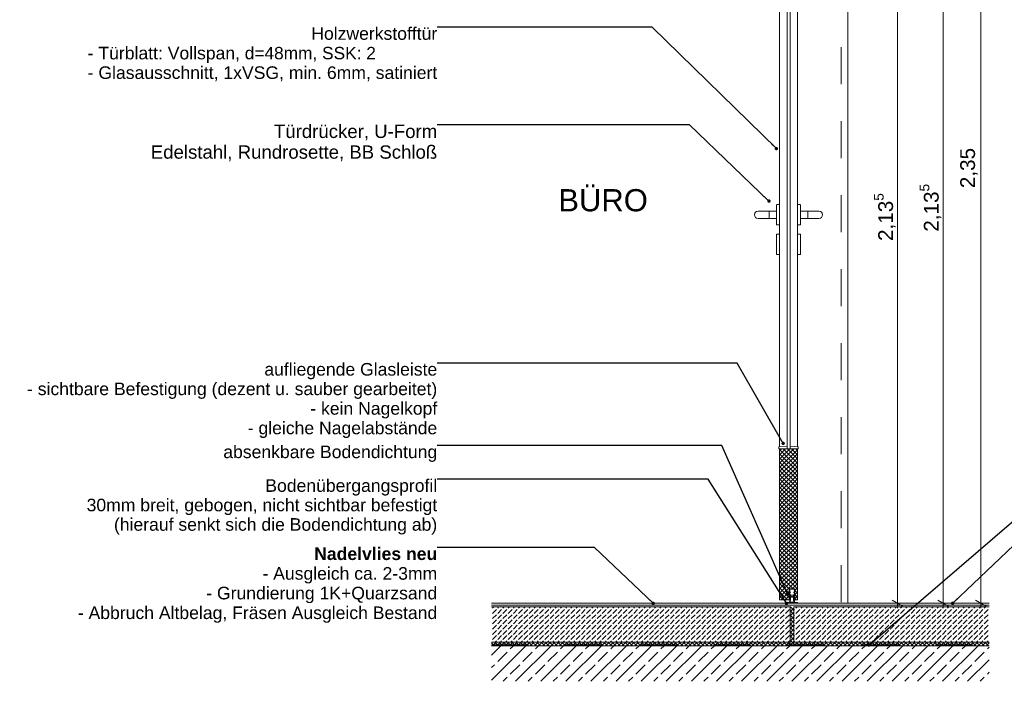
# Model space of a CAD drawing. Header units: metres. Extents: x -0.9 to 38.3, y -1.1 to 11.4.
# Tile 4 of 14: x 1.9 to 4.6, y -1.1 to 0.7. Entities that reach past the tile are written whole.
import ezdxf

# ---------------------------------------------------------------- set-up
doc = ezdxf.new("R2010")
doc.units = ezdxf.units.M
doc.header["$MEASUREMENT"] = 0
doc.linetypes.add('Strichlinie eng', pattern=[0.046, 0.03, -0.016])
for name, color, linetype in [('150 - Bemaßung_ Beschriftung.immer an', 7, 'Continuous'), ('152 - Bemaßung_ Beschriftung.Ausbau', 7, 'Continuous'), ('301 - Elemente.Linie', 7, 'Continuous'), ('603 - Struktur.Bodenplatte_ Decke Roh', 7, 'Continuous'), ('608 - Struktur.Träger', 7, 'Continuous'), ('650 - Abdeckung.Fußboden Aufbau', 7, 'Continuous'), ('Neubau_301 - Elemente.Linie', 7, 'Continuous')]:
    doc.layers.add(name, color=color, linetype=linetype)
doc.styles.add('ERSTELLTER_STIL_1', font='txt')
doc.styles.add('ERSTELLTER_STIL_2', font='txt')
doc.dimstyles.new('ERSTELLTER_STIL__5', dxfattribs={"dimtxt": 0.04, "dimasz": 0.02128, "dimexe": 0.18, "dimexo": 0.0625, "dimgap": 0, "dimtad": 1, "dimzin": 0, "dimdsep": 46, "dimtxsty": 'ERSTELLTER_STIL_1', "dimblk": 'ARROWHEAD_2', "dimblk1": 'ARROWHEAD_2', "dimblk2": 'ARROWHEAD_2', "dimcen": 0.09, "dimse1": 1, "dimse2": 1, "dimclrd": 7, "dimclre": 7, "dimclrt": 7, "dimazin": 0, "dimtfac": 1, "dimtdec": 4, "dimtmove": 0, "dimatfit": 3, "dimfxl": 1, "dimtolj": 1, "dimtzin": 0, "dimarcsym": 0})
doc.dimstyles.new('ERSTELLTER_STIL__7', dxfattribs={"dimtxt": 0.18, "dimasz": 0.01824, "dimexe": 0.18, "dimexo": 0.0625, "dimgap": 0, "dimtad": 0, "dimtih": 1, "dimtoh": 1, "dimdec": 4, "dimzin": 0, "dimdsep": 46, "dimcen": 0.09, "dimadec": 0, "dimazin": 0, "dimtfac": 1, "dimtdec": 4, "dimtmove": 0, "dimatfit": 3, "dimldrblk": 'ARROWHEAD_11', "dimfxl": 1, "dimtolj": 1, "dimtzin": 0, "dimarcsym": 0})
pattern_1 = [(45, (-1.820106, -4.265925), (-0.005656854, 0.005656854), []), (135, (-1.820106, -4.265925), (0.005656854, 0.005656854), [])]
pattern_2 = [(45, (-1.820106, -4.265925), (-0.014142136, 0.014142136), [0.015, -0.005]), (45, (-1.820106, -4.251783), (-0.014142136, 0.014142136), [0.015, -0.005])]

# ---------------------------------------------------------------- blocks, each defined once
blk = doc.blocks.new('*D16', base_point=(-1.8201, -4.2659))
at = {"layer": '152 - Bemaßung_ Beschriftung.Ausbau', "color": 7, "linetype": 'Continuous', "lineweight": 5}
for p, q in [((4.2878, 1.2341), (4.2458, 1.2341)), ((4.2528, 1.2422), (4.2808, 1.226)), ((4.2668, -0.9009), (4.2668, 1.2341)), ((4.2878, -0.9009), (4.2458, -0.9009)), ((4.2528, -0.8928), (4.2808, -0.909)), ((4.2668, -0.9146), (4.2668, -0.9009))]:
    blk.add_line(p, q, dxfattribs=at)
at = {"layer": '152 - Bemaßung_ Beschriftung.Ausbau', "color": 7, "lineweight": 5, "char_height": 0.04, "attachment_point": 7, "rotation": 90, "style": 'ERSTELLTER_STIL_1'}
for s, insert in [('\\A1;{\\pql;\\fArial|b0|i0|c0|p38;1\\fArial|b0|i0|c0|p38;\\A1{\\H.66x;\\S5^  ;}}', (4.2592, 1.1756)), ('\\A1;{\\pql;\\fArial|b0|i0|c0|p38;2,13\\fArial|b0|i0|c0|p38;\\A1{\\H.66x;\\S5^  ;}}', (4.2665, 0.0782))]:
    blk.add_mtext(s, dxfattribs=dict(at, insert=insert))
blk = doc.blocks.new('ARROWHEAD_2')
at = {"color": 0, "linetype": 'Continuous', "lineweight": 0}
for p, q in [((0, 0), (-1, 0)), ((-0.38, -0.66), (0.38, 0.66))]:
    blk.add_line(p, q, dxfattribs=at)
blk = doc.blocks.new('*D22', base_point=(-1.8201, -4.2659))
at = {"layer": '152 - Bemaßung_ Beschriftung.Ausbau', "color": 7, "linetype": 'Continuous', "lineweight": 5}
for p, q in [((4.4112, 1.2341), (4.3692, 1.2341)), ((4.3762, 1.2422), (4.4042, 1.226)), ((4.3902, -0.9009), (4.3902, 1.2341)), ((4.4112, -0.9009), (4.3692, -0.9009)), ((4.3762, -0.8928), (4.4042, -0.909)), ((4.3902, -0.9146), (4.3902, -0.9009))]:
    blk.add_line(p, q, dxfattribs=at)
at = {"layer": '152 - Bemaßung_ Beschriftung.Ausbau', "color": 7, "lineweight": 5, "insert": (4.3899, 0.1033), "char_height": 0.04, "attachment_point": 7, "rotation": 90, "style": 'ERSTELLTER_STIL_1'}
blk.add_mtext('\\A1;{\\pql;\\fArial|b0|i0|c0|p38;2,13\\fArial|b0|i0|c0|p38;\\A1{\\H.66x;\\S5^  ;}}', dxfattribs=at)
blk = doc.blocks.new('*D25', base_point=(-1.8201, -4.2659))
at = {"layer": '152 - Bemaßung_ Beschriftung.Ausbau', "color": 7, "linetype": 'Continuous', "lineweight": 5}
for p, q in [((4.5129, 1.4491), (4.4709, 1.4491)), ((4.4779, 1.4572), (4.5059, 1.441)), ((4.4919, -0.9009), (4.4919, 1.4491)), ((4.5129, -0.9009), (4.4709, -0.9009)), ((4.4779, -0.8928), (4.5059, -0.909)), ((4.4919, -0.9146), (4.4919, -0.9009))]:
    blk.add_line(p, q, dxfattribs=at)
at = {"layer": '152 - Bemaßung_ Beschriftung.Ausbau', "color": 7, "lineweight": 5, "insert": (4.4839, 0.2209), "char_height": 0.04, "attachment_point": 7, "rotation": 90, "style": 'ERSTELLTER_STIL_1'}
blk.add_mtext('\\A1;{\\pql;\\fArial|b0|i0|c0|p38;2,35}', dxfattribs=at)
blk = doc.blocks.new('ARROWHEAD_11')
at = {"color": 0, "linetype": 'Continuous', "lineweight": 0}
blk.add_line((0, 0), (-1, 0), dxfattribs=at)
at = {"color": 0, "linetype": 'Continuous', "lineweight": 0, "const_width": 0.25, "flags": 128}
blk.add_lwpolyline([(-0.125, 0, 1), (0.125, 0, 1)], format="xyb", close=True, dxfattribs=at)

msp = doc.modelspace()

# ---------------------------------------------------------------- hatches: boundary and pattern name
at = {"layer": '603 - Struktur.Bodenplatte_ Decke Roh', "linetype": 'Continuous', "lineweight": 5}
h = msp.add_hatch(dxfattribs=at)
h.set_pattern_fill('Beton__Stahlbeton_0002', style=0, pattern_type=2)
h.set_pattern_definition([(45, (-1.820106, -4.265925), (-0.03394113, 0.03394113), []), (45, (-1.837076, -4.248954), (-0.03394113, 0.03394113), [0.036, -0.012])])
h.paths.add_polyline_path([(3.1699, -1.0159), (3.1699, -1.1119), (4.5149, -1.1119), (4.5149, -1.0159)])
at = {"layer": '608 - Struktur.Träger', "linetype": 'Continuous', "lineweight": 5}
h = msp.add_hatch(dxfattribs=at)
h.set_pattern_fill('Dämmung__hart_2_0002', color=1, style=0, pattern_type=2)
h.set_pattern_definition(pattern_1)
h.paths.add_polyline_path([(3.9964, -0.8919), (3.9964, -0.4839), (3.9484, -0.4839), (3.9484, -0.8919), (3.9744, -0.8919), (3.9744, -0.8619), (3.9894, -0.8619), (3.9894, -0.8919)])
at = {"layer": '650 - Abdeckung.Fußboden Aufbau', "linetype": 'Continuous', "lineweight": 5}
h = msp.add_hatch(dxfattribs=at)
h.set_pattern_fill('Beton__unbewehrt_0002', color=1, style=0, pattern_type=2)
h.set_pattern_definition(pattern_2)
h.paths.add_polyline_path([(3.9769, -1.0059), (3.9769, -0.9109), (3.1699, -0.9109), (3.1699, -1.0059)])
h = msp.add_hatch(dxfattribs=at)
h.set_pattern_fill('Dämmung__hart_2_0002', color=1, style=0, pattern_type=2)
h.set_pattern_definition(pattern_1)
h.paths.add_polyline_path([(3.9769, -0.9109), (3.9869, -0.9109), (3.9869, -1.0159), (3.9769, -1.0159)])
h = msp.add_hatch(dxfattribs=at)
h.set_pattern_fill('Beton__unbewehrt_0002', color=1, style=0, pattern_type=2)
h.set_pattern_definition(pattern_2)
h.paths.add_polyline_path([(4.5149, -1.0059), (4.5149, -0.9109), (3.9869, -0.9109), (3.9869, -1.0059)])
h = msp.add_hatch(dxfattribs=at)
h.set_pattern_fill('Dämmung__hart_2_0002', color=1, style=0, pattern_type=2)
h.set_pattern_definition(pattern_1)
h.paths.add_polyline_path([(3.9769, -1.0159), (3.9769, -1.0059), (3.1699, -1.0059), (3.1699, -1.0159)])
h = msp.add_hatch(dxfattribs=at)
h.set_pattern_fill('Dämmung__hart_2_0002', color=1, style=0, pattern_type=2)
h.set_pattern_definition(pattern_1)
h.paths.add_polyline_path([(3.9869, -1.0159), (4.5149, -1.0159), (4.5149, -1.0059), (3.9869, -1.0059)])

# ---------------------------------------------------------------- linework, layer by layer
at = {"layer": '301 - Elemente.Linie', "color": 1, "linetype": 'Strichlinie eng', "lineweight": 5, "flags": 128}
msp.add_lwpolyline([(4.1149, 1.2021), (4.1149, -0.9009)], dxfattribs=at)
at = {"layer": '301 - Elemente.Linie', "color": 1, "linetype": 'Continuous', "lineweight": 5, "flags": 128}
for points in [[(4.1324, 1.2021), (4.1324, -0.9009)], [(3.9483, -0.4781), (3.9484, 1.0661)], [(3.9963, -0.4781), (3.9964, 1.0661)]]:
    msp.add_lwpolyline(points, dxfattribs=at)
for points in [[(3.9684, -0.4839), (3.9764, -0.4839), (3.9764, 1.0661), (3.9684, 1.0661)], [(3.9684, -0.4839), (3.9464, -0.4839), (3.9464, -0.4783), (3.9684, -0.4766)], [(3.9764, -0.4839), (3.9984, -0.4839), (3.9984, -0.4783), (3.9764, -0.4766)]]:
    msp.add_lwpolyline(points, close=True, dxfattribs=at)
msp.add_lwpolyline([(3.9669, -0.9009), (3.9969, -0.9009), (3.9969, -0.8989, 0.055704), (3.9669, -0.8989)], format="xyb", close=True, dxfattribs=at)
at = {"layer": '301 - Elemente.Linie', "color": 92, "linetype": 'Strichlinie eng', "lineweight": 35, "true_color": 0x00be00, "flags": 128}
msp.add_lwpolyline([(3.1699, -1.0139), (4.5149, -1.0139)], dxfattribs=at)
at = {"layer": '603 - Struktur.Bodenplatte_ Decke Roh', "color": 7, "linetype": 'Continuous', "lineweight": 13, "flags": 128}
msp.add_lwpolyline([(4.5149, -1.0159), (3.9899, -1.0159), (3.1699, -1.0159)], dxfattribs=at)
at = {"layer": '650 - Abdeckung.Fußboden Aufbau', "color": 1, "linetype": 'Continuous', "lineweight": 13}
for p, q in [((3.9869, -0.9009), (3.1699, -0.9009)), ((4.5149, -0.9009), (3.9874, -0.9009))]:
    msp.add_line(p, q, dxfattribs=at)
at = {"layer": '650 - Abdeckung.Fußboden Aufbau', "color": 1, "linetype": 'Continuous', "lineweight": 9}
for p, q in [((3.9869, -0.9059), (3.1699, -0.9059)), ((3.9769, -0.9109), (3.1699, -0.9109)), ((3.9769, -1.0159), (3.9769, -0.9109)), ((4.5149, -0.9059), (3.9869, -0.9059)), ((4.5149, -0.9109), (3.9869, -0.9109)), ((3.9869, -1.0159), (3.9869, -0.9109)), ((3.9769, -1.0059), (3.1699, -1.0059)), ((4.5149, -1.0059), (3.9869, -1.0059))]:
    msp.add_line(p, q, dxfattribs=at)
at = {"layer": 'Neubau_301 - Elemente.Linie', "color": 1, "linetype": 'Continuous', "lineweight": 9}
for p, q in [((3.9401, 0.1491), (3.9401, 0.1756)), ((3.9411, 0.1766), (3.9483, 0.1766)), ((3.9483, 0.1491), (3.9483, 0.1766)), ((3.9963, 0.1766), (4.0035, 0.1766)), ((3.9963, 0.1491), (3.9963, 0.1766)), ((4.0045, 0.1226), (4.0045, 0.1756)), ((3.8901, 0.1591), (3.9401, 0.1591)), ((3.8901, 0.1391), (3.9401, 0.1391)), ((3.9201, 0.1391), (3.9201, 0.1591)), ((3.9401, 0.1226), (3.9401, 0.1491)), ((3.9483, 0.1216), (3.9483, 0.1491)), ((3.9963, 0.1216), (3.9963, 0.1491)), ((4.0045, 0.1591), (4.0245, 0.1591)), ((4.0045, 0.1391), (4.0245, 0.1391)), ((4.0115, 0.1391), (4.0245, 0.1391)), ((4.0245, 0.1591), (4.0545, 0.1591)), ((4.0245, 0.1391), (4.0245, 0.1591)), ((4.0245, 0.1391), (4.0545, 0.1391)), ((4.0245, 0.1391), (4.0545, 0.1391)), ((3.9411, 0.1216), (3.9483, 0.1216)), ((3.9963, 0.1216), (4.0035, 0.1216)), ((3.9401, 0.0426), (3.9401, 0.0956)), ((3.9411, 0.0966), (3.9483, 0.0966)), ((3.9483, 0.0416), (3.9483, 0.0966)), ((3.9963, 0.0966), (4.0035, 0.0966)), ((3.9963, 0.0416), (3.9963, 0.0966)), ((4.0045, 0.0691), (4.0045, 0.0956)), ((4.0045, 0.0426), (4.0045, 0.0691)), ((3.9411, 0.0416), (3.9483, 0.0416)), ((3.9963, 0.0416), (4.0035, 0.0416))]:
    msp.add_line(p, q, dxfattribs=at)
at = {"layer": 'Neubau_301 - Elemente.Linie', "color": 1, "linetype": 'Continuous', "lineweight": 13}
for p, q in [((3.9484, -0.4839), (3.9484, -0.8919)), ((3.9964, -0.4839), (3.9484, -0.4839)), ((3.9964, -0.4839), (3.9964, -0.8919)), ((3.9484, -0.8919), (3.9744, -0.8919)), ((3.9964, -0.8919), (3.9894, -0.8919))]:
    msp.add_line(p, q, dxfattribs=at)
at = {"layer": 'Neubau_301 - Elemente.Linie', "color": 1, "linetype": 'Continuous', "lineweight": 5}
for p, q in [((3.9744, -0.8619), (3.9894, -0.8619)), ((3.9744, -0.8619), (3.9744, -0.8919)), ((3.9894, -0.8619), (3.9894, -0.8919))]:
    msp.add_line(p, q, dxfattribs=at)
msp.add_lwpolyline([(3.9888, -0.8619, -0.414214), (3.9893, -0.8624), (3.9893, -0.8712, 1), (3.9893, -0.8716), (3.9893, -0.8919), (3.9886, -0.8919, -0.414214), (3.9883, -0.8916), (3.9883, -0.8719), (3.9873, -0.8719), (3.9864, -0.8714), (3.9862, -0.8713, -0.767327), (3.9863, -0.8709), (3.9881, -0.8709), (3.9881, -0.8629), (3.9756, -0.8629), (3.9756, -0.8709), (3.9774, -0.8709, -0.767327), (3.9775, -0.8713), (3.9764, -0.8719), (3.9755, -0.8719), (3.9755, -0.8916, -0.414214), (3.9752, -0.8919), (3.9745, -0.8919), (3.9745, -0.8716, 1), (3.9745, -0.8712), (3.9745, -0.8624, -0.414214), (3.975, -0.8619)], format="xyb", dxfattribs=at)
for points in [[(3.9851, -0.8802, -0.638398), (3.9867, -0.8794, 0.648401), (3.9871, -0.8793), (3.9871, -0.8788), (3.9861, -0.8782), (3.9846, -0.8782, 0.414214), (3.9841, -0.8787), (3.9841, -0.8818, 0.414214), (3.9843, -0.882), (3.9856, -0.882), (3.9856, -0.8839), (3.9782, -0.8839), (3.9782, -0.882), (3.9795, -0.882, 0.414214), (3.9797, -0.8818), (3.9797, -0.8787, 0.414214), (3.9792, -0.8782), (3.9777, -0.8782), (3.9767, -0.8788), (3.9767, -0.8793, 0.648401), (3.977, -0.8794, -2.237498), (3.977, -0.8809, 0.648401), (3.9767, -0.8811), (3.9767, -0.8819, 0.054846), (3.9771, -0.8821), (3.9771, -0.8842, -1), (3.9771, -0.8846), (3.9771, -0.8932, 1), (3.9781, -0.8932), (3.9781, -0.8849), (3.9857, -0.8849), (3.9857, -0.8932, 1), (3.9867, -0.8932), (3.9867, -0.8846, -1), (3.9867, -0.8842), (3.9867, -0.8821, 0.054786), (3.9871, -0.8819), (3.9871, -0.8811, 0.648401), (3.9867, -0.8809, -0.638398), (3.9851, -0.8802, -0.014064)], [(3.9819, -0.8989, -0.096952), (3.9763, -0.8978, -0.305028), (3.9757, -0.8969), (3.9757, -0.8824, 0.996279), (3.9757, -0.8816), (3.9757, -0.8789), (3.9764, -0.8785), (3.9767, -0.8787), (3.9767, -0.8793, 0.674034), (3.977, -0.8794), (3.9772, -0.8793, -0.143925), (3.9774, -0.8793), (3.9786, -0.88, -0.55805), (3.9786, -0.8804), (3.9774, -0.8811, -0.150079), (3.9772, -0.881), (3.977, -0.8809, 0.661728), (3.9767, -0.8811), (3.9767, -0.8846, 0.939059), (3.9766, -0.8854, -0.378062), (3.977, -0.8858), (3.977, -0.8972, 0.322078), (3.9773, -0.8977, 0.081335), (3.9819, -0.8984, 0.081335), (3.9864, -0.8977, 0.322078), (3.9868, -0.8972), (3.9868, -0.8858, -0.378062), (3.9871, -0.8854, 0.939059), (3.9871, -0.8846), (3.9871, -0.8811, 0.661728), (3.9867, -0.8809), (3.9866, -0.881, -0.150079), (3.9863, -0.8811), (3.9852, -0.8804, -0.55805), (3.9852, -0.88), (3.9863, -0.8793, -0.143925), (3.9866, -0.8793), (3.9867, -0.8794, 0.674034), (3.9871, -0.8793), (3.9871, -0.8787), (3.9873, -0.8785), (3.9881, -0.8789), (3.9881, -0.8816, 0.996279), (3.9881, -0.8824), (3.9881, -0.8969, -0.305028), (3.9875, -0.8978, -0.096952)]]:
    msp.add_lwpolyline(points, format="xyb", close=True, dxfattribs=at)
at = {"layer": 'Neubau_301 - Elemente.Linie', "color": 1, "linetype": 'Continuous', "lineweight": 9}
for centre, radius, start, end in [((3.9411, 0.1756), 0.001, 90, 180), ((4.0035, 0.1756), 0.001, 0, 90), ((3.8901, 0.1491), 0.01, 90, 180), ((3.8901, 0.1491), 0.01, 180, 270), ((4.0545, 0.1491), 0.01, 0, 90), ((4.0545, 0.1491), 0.01, 270, 0), ((3.9411, 0.1226), 0.001, 180, 270), ((4.0035, 0.1226), 0.001, 270, 0), ((3.9411, 0.0956), 0.001, 90, 180), ((4.0035, 0.0956), 0.001, 0, 90), ((3.9411, 0.0426), 0.001, 180, 270), ((4.0035, 0.0426), 0.001, 270, 0)]:
    msp.add_arc(centre, radius, start, end, dxfattribs=at)

# ---------------------------------------------------------------- texts
at = {"layer": '150 - Bemaßung_ Beschriftung.immer an', "color": 7, "linetype": 'Continuous', "lineweight": 9, "insert": (3.5922, 0.1575), "char_height": 0.06, "attachment_point": 9, "style": 'ERSTELLTER_STIL_1'}
msp.add_mtext('\\A1;{\\pqr;\\fArial|b0|i0|c0|p38;B\\fArial|b0|i0|c0|p38;ÜRO}', dxfattribs=at)
at = {"layer": '152 - Bemaßung_ Beschriftung.Ausbau', "color": 7, "linetype": 'Continuous', "lineweight": 9, "attachment_point": 3}
for s, insert, char_height, line_spacing_factor, style in [('\\A1;{\\pqr;\\fArial|b0|i0|c0|p38;Holzwerkstofftür\\P\\pql;\\fArial|b0|i0|c0|p38;- Türblatt: Vollspan\\fArial|b0|i0|c0|p38;\\H0.983784x;, d=48mm, SSK: 2\\P\\pqr;\\fArial|b0|i0|c0|p38;\\H1.016484x;- Glasausschnitt, 1xVSG\\fArial|b0|i0|c0|p38;,\\fArial|b0|i0|c0|p38; min. 6mm\\fArial|b0|i0|c0|p38;, satiniert}', (3.0228, 0.6559), 0.034, 0.932522, 'ERSTELLTER_STIL_1'), ('\\A1;{\\pqr;\\fArial|b0|i0|c0|p38;Türdrücker, U-Form\\P\\pqr;\\fArial|b0|i0|c0|p38;Edelstahl, Rundrosette, BB Schloß}', (3.0228, 0.3925), 0.036, 0.931709, 'ERSTELLTER_STIL_1'), ('\\A1;{\\pqr;\\fArial|b0|i0|c0|p38;aufliegende Glasleiste\\P\\pqr;\\fArial|b0|i0|c0|p38;- sichtbare Befestigung (dezent u. sauber gearbeitet)\\P\\pqr;\\fArial|b0|i0|c0|p38;- kein Nagelkopf\\P\\pqr;\\fArial|b0|i0|c0|p38;- gleiche Nagelabstände}', (3.0228, -0.2516), 0.034, 0.932414, 'ERSTELLTER_STIL_1'), ('\\A1;{\\pqr;\\fArial|b0|i0|c0|p38;Bodenübergangsprofil\\P\\pqr;\\fArial|b0|i0|c0|p38;30mm breit, gebogen, nicht sichtbar befestigt\\P\\pqr;\\fArial|b0|i0|c0|p38;(hierauf senkt sich die Bodendichtung ab)}', (3.0228, -0.5658), 0.034, 0.927193, 'ERSTELLTER_STIL_1'), ('\\A1;{\\pqr;\\fArial|b1|i0|c0|p38;Nadelvlies neu\\P\\pqr;\\fArial|b0|i0|c0|p38;- Ausgleich ca. 2-3mm\\P\\pqr;\\fArial|b0|i0|c0|p38;- Grundierung 1K+Quarzsand\\P\\pqr;\\fArial|b0|i0|c0|p38;- Abbruch Altbelag, Fräsen Ausgleich Bestand}', (3.0228, -0.7501), 0.034, 0.93798, 'ERSTELLTER_STIL_2')]:
    msp.add_mtext(s, dxfattribs=dict(at, insert=insert, char_height=char_height, line_spacing_factor=line_spacing_factor, style=style))
at = {"layer": '152 - Bemaßung_ Beschriftung.Ausbau', "color": 7, "linetype": 'Continuous', "lineweight": 9, "insert": (3.0228, -0.4747), "char_height": 0.034, "attachment_point": 3, "style": 'ERSTELLTER_STIL_1'}
msp.add_mtext('\\A1;{\\pqr;\\fArial|b0|i0|c0|p38;absenkbare \\fArial|b0|i0|c0|p38;Bodendichtung}', dxfattribs=at)

# ---------------------------------------------------------------- dimensions: what is measured, and where the dimension line sits
at = {"layer": '152 - Bemaßung_ Beschriftung.Ausbau', "color": 7, "linetype": 'Continuous', "lineweight": 5}
for base, p1, p2, picture, middle in [((4.4919, 1.4491), (3.9874, -0.9009), (3.9799, 1.4491), '*D25', (4.4639, 0.2728)), ((4.2667631, 1.23407516), (3.98738647, -0.90092483), (4.11487637, 1.23407516), '*D16', (4.2387631, 0.18412927)), ((4.39017494, 1.23407516), (3.98738647, -0.90092483), (4.11487637, 1.23407516), '*D22', (4.36217494, 0.20932337))]:
    dim = msp.add_linear_dim(base=base, p1=p1, p2=p2, angle=90, dimstyle='ERSTELLTER_STIL__5', dxfattribs=at)
    dim.commit()
    dim.dimension.update_dxf_attribs({"geometry": picture, "text_midpoint": middle, "dimtype": 160, "text_rotation": 90})

# ---------------------------------------------------------------- leaders
at = {"layer": '152 - Bemaßung_ Beschriftung.Ausbau', "color": 7, "linetype": 'Continuous', "lineweight": 9, "annotation_type": 0, "has_hookline": 1}
for points, hookline_direction, text_width in [([(3.9395, 0.3278), (3.6036, 0.6559), (3.0228, 0.6559)], 1, 0.9424), ([(3.9196, 0.1861), (3.705, 0.3925), (3.0228, 0.3925)], 1, 0.7681), ([(3.9579, -0.4687), (3.834, -0.2516), (3.0228, -0.2516)], 1, 1.1047), ([(3.9694, -0.8759), (3.7917, -0.4747), (3.0228, -0.4747)], 1, 0.5729), ([(3.9669, -0.9009), (3.7549, -0.5658), (3.0228, -0.5658)], 1, 0.9446), ([(4.1893, -1.0139), (4.5812, -0.6774), (4.6176, -0.6774)], 0, 0.6593), ([(4.4161, -0.9009), (4.5812, -0.7437), (4.6325, -0.7437)], 0, 0.9658), ([(3.6064, -0.9009), (3.4478, -0.7501), (3.0228, -0.7501)], 1, 0.9658)]:
    msp.add_leader(points, dimstyle='ERSTELLTER_STIL__7', dxfattribs=dict(at, hookline_direction=hookline_direction, text_width=text_width))

doc.saveas('drawing.dxf')
